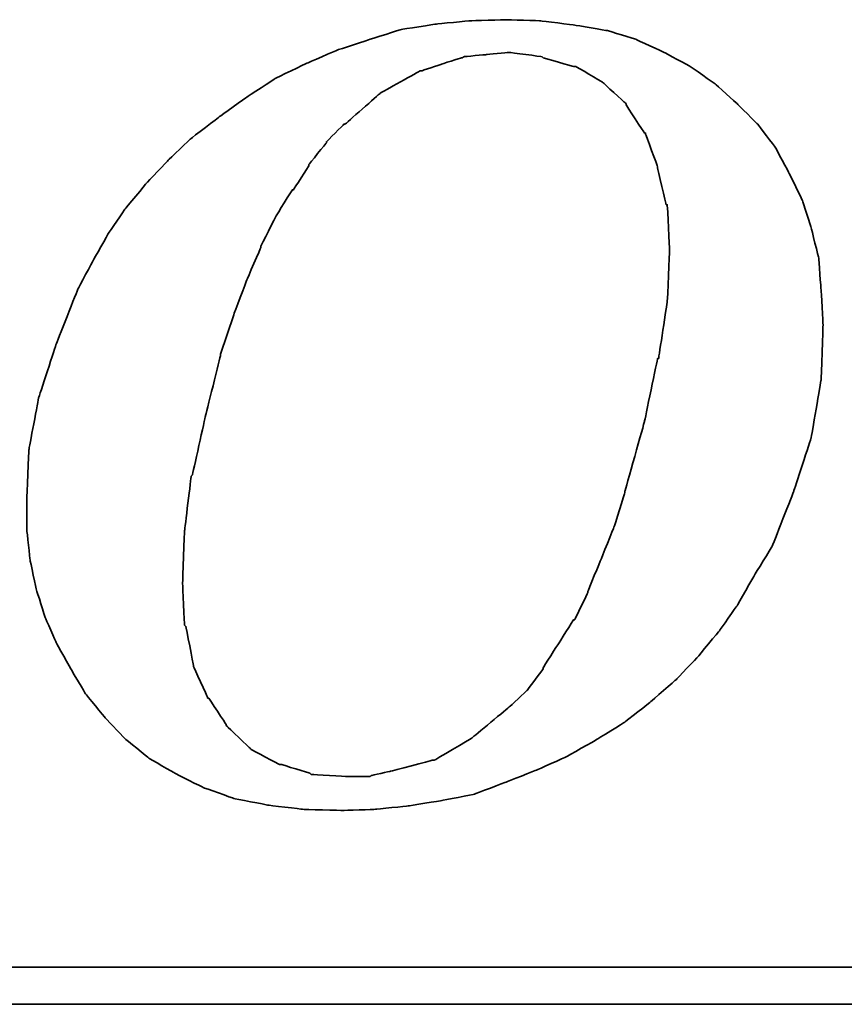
# Model space of a CAD drawing. Header units: millimetres. Extents: x 443 to 3685, y -1599 to 860.
# Tile 246 of 256: x 750.68 to 755.77, y -217.88 to -211.81. Entities that reach past the tile are written whole.
import ezdxf

# ---------------------------------------------------------------- set-up
doc = ezdxf.new("R2010")
doc.units = ezdxf.units.MM
doc.layers.add('DIM', color=4, linetype='CONTINUOUS')
doc.layers.add('layer 1', color=7, linetype='CONTINUOUS')

# ---------------------------------------------------------------- blocks, each defined once
blk = doc.blocks.new('TBI MOTION logo(完整正式版)')
at = {"layer": 'layer 1', "color": 22, "lineweight": 35}
for points, knots in [([(35.79625, -6.98375), (35.79625, -6.98375), (36.23125, -7.43875), (36.23125, -7.43875), (36.23125, -7.43875), (36.23125, -7.43875), (36.75625, -7.87125), (36.75625, -7.87125), (36.75625, -7.87125), (36.75625, -7.87125), (37.33125, -8.20375), (37.33125, -8.20375), (37.33125, -8.20375), (37.33125, -8.20375), (37.95625, -8.51875), (37.95625, -8.51875), (37.95625, -8.51875), (37.95625, -8.51875), (38.62625, -8.75875), (38.62625, -8.75875), (38.62625, -8.75875), (38.62625, -8.75875), (39.37125, -8.90375), (39.37125, -8.90375), (39.37125, -8.90375), (39.37125, -8.90375), (40.14125, -8.99875), (40.14125, -8.99875), (40.14125, -8.99875), (40.14125, -8.99875), (41.02625, -9.02375), (41.02625, -9.02375), (41.02625, -9.02375), (41.02625, -9.02375), (41.74625, -8.99875), (41.74625, -8.99875), (41.74625, -8.99875), (41.74625, -8.99875), (42.46625, -8.92375), (42.46625, -8.92375), (42.46625, -8.92375), (42.46625, -8.92375), (43.21125, -8.80625), (43.21125, -8.80625), (43.21125, -8.80625), (43.21125, -8.80625), (43.93125, -8.66375), (43.93125, -8.66375), (43.93125, -8.66375), (43.93125, -8.66375), (44.62625, -8.39875), (44.62625, -8.39875), (44.62625, -8.39875), (44.62625, -8.39875), (45.29625, -8.13375), (45.29625, -8.13375), (45.29625, -8.13375), (45.29625, -8.13375), (45.94625, -7.84375), (45.94625, -7.84375), (45.94625, -7.84375), (45.94625, -7.84375), (46.61625, -7.46375), (46.61625, -7.46375), (46.61625, -7.46375), (46.61625, -7.46375), (47.24125, -7.07875), (47.24125, -7.07875), (47.24125, -7.07875), (47.24125, -7.07875), (47.81625, -6.62375), (47.81625, -6.62375), (47.81625, -6.62375), (47.81625, -6.62375), (48.36875, -6.14375), (48.36875, -6.14375), (48.36875, -6.14375), (48.36875, -6.14375), (48.84625, -5.64125), (48.84625, -5.64125), (48.84625, -5.64125), (48.84625, -5.64125), (49.32625, -5.06375), (49.32625, -5.06375), (49.32625, -5.06375), (49.32625, -5.06375), (49.71125, -4.51374), (49.71125, -4.51374), (49.71125, -4.51374), (49.71125, -4.51374), (50.09625, -3.83874), (50.09625, -3.83874), (50.09625, -3.83874), (50.09625, -3.83874), (50.48125, -3.21374), (50.48125, -3.21374), (50.48125, -3.21374), (50.48125, -3.21374), (50.96125, -1.99125), (50.96125, -1.99125), (50.96125, -1.99125), (50.96125, -1.99125), (51.34375, -0.81875), (51.34375, -0.81875), (51.34375, -0.81875), (51.34375, -0.81875), (51.56125, 0.45624), (51.56125, 0.45624), (51.56125, 0.45624), (51.56125, 0.45624), (51.60625, 1.67624), (51.60625, 1.67624), (51.60625, 1.67624), (51.60625, 1.67624), (51.56125, 2.44625), (51.56125, 2.44625), (51.56125, 2.44625), (51.56125, 2.44625), (51.51125, 3.14125), (51.51125, 3.14125), (51.51125, 3.14125), (51.51125, 3.14125), (51.34375, 3.81125), (51.34375, 3.81125), (51.34375, 3.81125), (51.34375, 3.81125), (51.15125, 4.41125), (51.15125, 4.41125), (51.15125, 4.41125), (51.15125, 4.41125), (50.86125, 5.01125), (50.86125, 5.01125), (50.86125, 5.01125), (50.86125, 5.01125), (50.55125, 5.58875), (50.55125, 5.58875), (50.55125, 5.58875), (50.55125, 5.58875), (50.16625, 6.09125), (50.16625, 6.09125), (50.16625, 6.09125), (50.16625, 6.09125), (49.71125, 6.54875), (49.71125, 6.54875), (49.71125, 6.54875), (49.71125, 6.54875), (49.23125, 6.98125), (49.23125, 6.98125), (49.23125, 6.98125), (49.23125, 6.98125), (48.67875, 7.36625), (48.67875, 7.36625), (48.67875, 7.36625), (48.67875, 7.36625), (48.10375, 7.67625), (48.10375, 7.67625), (48.10375, 7.67625), (48.10375, 7.67625), (47.48125, 7.96375), (47.48125, 7.96375), (47.48125, 7.96375), (47.48125, 7.96375), (46.85625, 8.15625), (46.85625, 8.15625), (46.85625, 8.15625), (46.85625, 8.15625), (46.13625, 8.27624), (46.13625, 8.27624), (46.13625, 8.27624), (46.13625, 8.27624), (45.39125, 8.37125), (45.39125, 8.37125), (45.39125, 8.37125), (45.39125, 8.37125), (44.62625, 8.39624), (44.62625, 8.39624), (44.62625, 8.39624), (44.62625, 8.39624), (43.83625, 8.37125), (43.83625, 8.37125), (43.83625, 8.37125), (43.83625, 8.37125), (43.09125, 8.30125), (43.09125, 8.30125), (43.09125, 8.30125), (43.09125, 8.30125), (42.32125, 8.18125), (42.32125, 8.18125), (42.32125, 8.18125), (42.32125, 8.18125), (41.62875, 7.96375), (41.62875, 7.96375), (41.62875, 7.96375), (41.62875, 7.96375), (40.90625, 7.72625), (40.90625, 7.72625), (40.90625, 7.72625), (40.90625, 7.72625), (40.23624, 7.43625), (40.23624, 7.43625), (40.23624, 7.43625), (40.23624, 7.43625), (39.54124, 7.10125), (39.54124, 7.10125), (39.54124, 7.10125), (39.54124, 7.10125), (38.91625, 6.69125), (38.91625, 6.69125), (38.91625, 6.69125), (38.91625, 6.69125), (38.31625, 6.26125), (38.31625, 6.26125), (38.31625, 6.26125), (38.31625, 6.26125), (37.69125, 5.78125), (37.69125, 5.78125), (37.69125, 5.78125), (37.69125, 5.78125), (37.18625, 5.30125), (37.18625, 5.30125), (37.18625, 5.30125), (37.18625, 5.30125), (36.70625, 4.79624), (36.70625, 4.79624), (36.70625, 4.79624), (36.70625, 4.79624), (36.23125, 4.22125), (36.23125, 4.22125), (36.23125, 4.22125), (36.23125, 4.22125), (35.87124, 3.69375), (35.87124, 3.69375), (35.87124, 3.69375), (35.87124, 3.69375), (35.53125, 3.09125), (35.53125, 3.09125), (35.53125, 3.09125), (35.53125, 3.09125), (35.19875, 2.47125), (35.19875, 2.47125), (35.19875, 2.47125), (35.19875, 2.47125), (34.71625, 1.24625), (34.71625, 1.24625), (34.71625, 1.24625), (34.71625, 1.24625), (34.33125, 0.06874), (34.33125, 0.06874), (34.33125, 0.06874), (34.33125, 0.06874), (34.11625, -1.07875), (34.11625, -1.07875), (34.11625, -1.07875), (34.11625, -1.07875), (34.07125, -2.15875), (34.07125, -2.15875), (34.07125, -2.15875), (34.07125, -2.15875), (34.07125, -2.85375), (34.07125, -2.85375), (34.07125, -2.85375), (34.07125, -2.85375), (34.14125, -3.50375), (34.14125, -3.50375), (34.14125, -3.50375), (34.14125, -3.50375), (34.28625, -4.17375), (34.28625, -4.17375), (34.28625, -4.17375), (34.28625, -4.17375), (34.47625, -4.77624), (34.47625, -4.77624), (34.47625, -4.77624), (34.47625, -4.77624), (34.71625, -5.32625), (34.71625, -5.32625), (34.71625, -5.32625), (34.71625, -5.32625), (35.05375, -5.92875), (35.05375, -5.92875), (35.05375, -5.92875), (35.05375, -5.92875), (35.36375, -6.45375), (35.36375, -6.45375), (35.36375, -6.45375), (35.36375, -6.45375), (35.79625, -6.98375), (35.79625, -6.98375)], [0, 0, 0, 0, 0.01388889, 0.01388889, 0.01388889, 0.0138889, 0.02777778, 0.02777778, 0.02777778, 0.02777779, 0.04166667, 0.04166667, 0.04166667, 0.04166668, 0.05555556, 0.05555556, 0.05555556, 0.05555557, 0.06944444, 0.06944444, 0.06944444, 0.06944445, 0.08333333, 0.08333333, 0.08333333, 0.08333334, 0.09722222, 0.09722222, 0.09722222, 0.09722223, 0.11111111, 0.11111111, 0.11111111, 0.11111112, 0.125, 0.125, 0.125, 0.12500001, 0.13888889, 0.13888889, 0.13888889, 0.1388889, 0.15277778, 0.15277778, 0.15277778, 0.15277779, 0.16666667, 0.16666667, 0.16666667, 0.16666668, 0.18055556, 0.18055556, 0.18055556, 0.18055557, 0.19444444, 0.19444444, 0.19444444, 0.19444445, 0.20833333, 0.20833333, 0.20833333, 0.20833334, 0.22222222, 0.22222222, 0.22222222, 0.22222223, 0.23611111, 0.23611111, 0.23611111, 0.23611112, 0.25, 0.25, 0.25, 0.25000001, 0.26388889, 0.26388889, 0.26388889, 0.2638889, 0.27777778, 0.27777778, 0.27777778, 0.27777779, 0.29166667, 0.29166667, 0.29166667, 0.29166668, 0.30555556, 0.30555556, 0.30555556, 0.30555557, 0.31944444, 0.31944444, 0.31944444, 0.31944445, 0.33333333, 0.33333333, 0.33333333, 0.33333334, 0.34722222, 0.34722222, 0.34722222, 0.34722223, 0.36111111, 0.36111111, 0.36111111, 0.36111112, 0.375, 0.375, 0.375, 0.37500001, 0.38888889, 0.38888889, 0.38888889, 0.3888889, 0.40277778, 0.40277778, 0.40277778, 0.40277779, 0.41666667, 0.41666667, 0.41666667, 0.41666668, 0.43055556, 0.43055556, 0.43055556, 0.43055557, 0.44444444, 0.44444444, 0.44444444, 0.44444445, 0.45833333, 0.45833333, 0.45833333, 0.45833334, 0.47222222, 0.47222222, 0.47222222, 0.47222223, 0.48611111, 0.48611111, 0.48611111, 0.48611112, 0.5, 0.5, 0.5, 0.50000001, 0.51388889, 0.51388889, 0.51388889, 0.5138889, 0.52777778, 0.52777778, 0.52777778, 0.52777779, 0.54166667, 0.54166667, 0.54166667, 0.54166668, 0.55555556, 0.55555556, 0.55555556, 0.55555557, 0.56944444, 0.56944444, 0.56944444, 0.56944445, 0.58333333, 0.58333333, 0.58333333, 0.58333334, 0.59722222, 0.59722222, 0.59722222, 0.59722223, 0.61111111, 0.61111111, 0.61111111, 0.61111112, 0.625, 0.625, 0.625, 0.62500001, 0.63888889, 0.63888889, 0.63888889, 0.6388889, 0.65277778, 0.65277778, 0.65277778, 0.65277779, 0.66666667, 0.66666667, 0.66666667, 0.66666668, 0.68055556, 0.68055556, 0.68055556, 0.68055557, 0.69444444, 0.69444444, 0.69444444, 0.69444445, 0.70833333, 0.70833333, 0.70833333, 0.70833334, 0.72222222, 0.72222222, 0.72222222, 0.72222223, 0.73611111, 0.73611111, 0.73611111, 0.73611112, 0.75, 0.75, 0.75, 0.75000001, 0.76388889, 0.76388889, 0.76388889, 0.7638889, 0.77777778, 0.77777778, 0.77777778, 0.77777779, 0.79166667, 0.79166667, 0.79166667, 0.79166668, 0.80555556, 0.80555556, 0.80555556, 0.80555557, 0.81944444, 0.81944444, 0.81944444, 0.81944445, 0.83333333, 0.83333333, 0.83333333, 0.83333334, 0.84722222, 0.84722222, 0.84722222, 0.84722223, 0.86111111, 0.86111111, 0.86111111, 0.86111112, 0.875, 0.875, 0.875, 0.87500001, 0.88888889, 0.88888889, 0.88888889, 0.8888889, 0.90277778, 0.90277778, 0.90277778, 0.90277779, 0.91666667, 0.91666667, 0.91666667, 0.91666668, 0.93055556, 0.93055556, 0.93055556, 0.93055557, 0.94444444, 0.94444444, 0.94444444, 0.94444445, 0.95833333, 0.95833333, 0.95833333, 0.95833334, 0.97222222, 0.97222222, 0.97222222, 0.97222223, 0.98611111, 0.98611111, 0.98611111, 0.98611112, 1, 1, 1, 1]), ([(38.33875, 1.03124), (38.33875, 1.03124), (38.62625, 1.89625), (38.62625, 1.89625), (38.62625, 1.89625), (38.62625, 1.89625), (38.91625, 2.66375), (38.91625, 2.66375), (38.91625, 2.66375), (38.91625, 2.66375), (39.22625, 3.38125), (39.22625, 3.38125), (39.22625, 3.38125), (39.22625, 3.38125), (39.22625, 3.40624), (39.22625, 3.40624), (39.22625, 3.40624), (39.22625, 3.40624), (39.56124, 4.07624), (39.56124, 4.07624), (39.56124, 4.07624), (39.56124, 4.07624), (39.92125, 4.65125), (39.92125, 4.65125), (39.92125, 4.65125), (39.92125, 4.65125), (39.94625, 4.65125), (39.94625, 4.65125), (39.94625, 4.65125), (39.94625, 4.65125), (40.28125, 5.17875), (40.28125, 5.17875), (40.28125, 5.17875), (40.28125, 5.17875), (40.28125, 5.20375), (40.28125, 5.20375), (40.28125, 5.20375), (40.28125, 5.20375), (40.66875, 5.68625), (40.66875, 5.68625), (40.66875, 5.68625), (40.66875, 5.68625), (40.66875, 5.70625), (40.66875, 5.70625), (40.66875, 5.70625), (40.66875, 5.70625), (41.05124, 6.09125), (41.05124, 6.09125), (41.05124, 6.09125), (41.05124, 6.09125), (41.07625, 6.09125), (41.07625, 6.09125), (41.07625, 6.09125), (41.07625, 6.09125), (41.84125, 6.76625), (41.84125, 6.76625), (41.84125, 6.76625), (41.84125, 6.76625), (41.86625, 6.78625), (41.86625, 6.78625), (41.86625, 6.78625), (41.86625, 6.78625), (42.73125, 7.26624), (42.73125, 7.26624), (42.73125, 7.26624), (42.73125, 7.26624), (42.75625, 7.26624), (42.75625, 7.26624), (42.75625, 7.26624), (42.75625, 7.26624), (43.18625, 7.41125), (43.18625, 7.41125), (43.18625, 7.41125), (43.18625, 7.41125), (43.64125, 7.55625), (43.64125, 7.55625), (43.64125, 7.55625), (43.64125, 7.55625), (43.66625, 7.55625), (43.66625, 7.55625), (43.66625, 7.55625), (43.66625, 7.55625), (43.69125, 7.58124), (43.69125, 7.58124), (43.69125, 7.58124), (43.69125, 7.58124), (44.19125, 7.62625), (44.19125, 7.62625), (44.19125, 7.62625), (44.19125, 7.62625), (44.67125, 7.67625), (44.67125, 7.67625), (44.67125, 7.67625), (44.67125, 7.67625), (44.69625, 7.67625), (44.69625, 7.67625), (44.69625, 7.67625), (44.69625, 7.67625), (45.41875, 7.58124), (45.41875, 7.58124), (45.41875, 7.58124), (45.41875, 7.58124), (45.44125, 7.55625), (45.44125, 7.55625), (45.44125, 7.55625), (45.44125, 7.55625), (46.11125, 7.36625), (46.11125, 7.36625), (46.11125, 7.36625), (46.11125, 7.36625), (46.13625, 7.36625), (46.13625, 7.36625), (46.13625, 7.36625), (46.13625, 7.36625), (46.15875, 7.36625), (46.15875, 7.36625), (46.15875, 7.36625), (46.15875, 7.36625), (46.73625, 7.02624), (46.73625, 7.02624), (46.73625, 7.02624), (46.73625, 7.02624), (46.76125, 7.00624), (46.76125, 7.00624), (46.76125, 7.00624), (46.76125, 7.00624), (47.24125, 6.57124), (47.24125, 6.57124), (47.24125, 6.57124), (47.24125, 6.57124), (47.26625, 6.54875), (47.26625, 6.54875), (47.26625, 6.54875), (47.26625, 6.54875), (47.26625, 6.52375), (47.26625, 6.52375), (47.26625, 6.52375), (47.26625, 6.52375), (47.67375, 5.89875), (47.67375, 5.89875), (47.67375, 5.89875), (47.67375, 5.89875), (47.69625, 5.89875), (47.69625, 5.89875), (47.69625, 5.89875), (47.69625, 5.89875), (47.69625, 5.87625), (47.69625, 5.87625), (47.69625, 5.87625), (47.69625, 5.87625), (47.96125, 5.15625), (47.96125, 5.15625), (47.96125, 5.15625), (47.96125, 5.15625), (47.96125, 5.13125), (47.96125, 5.13125), (47.96125, 5.13125), (47.96125, 5.13125), (48.15125, 4.31875), (48.15125, 4.31875), (48.15125, 4.31875), (48.15125, 4.31875), (48.17625, 4.31875), (48.17625, 4.31875), (48.17625, 4.31875), (48.17625, 4.31875), (48.17625, 4.29125), (48.17625, 4.29125), (48.17625, 4.29125), (48.17625, 4.29125), (48.22625, 3.33125), (48.22625, 3.33125), (48.22625, 3.33125), (48.22625, 3.33125), (48.22625, 3.30875), (48.22625, 3.30875), (48.22625, 3.30875), (48.22625, 3.30875), (48.17625, 2.20624), (48.17625, 2.20624), (48.17625, 2.20624), (48.17625, 2.20624), (48.17625, 2.18124), (48.17625, 2.18124), (48.17625, 2.18124), (48.17625, 2.18124), (47.98375, 0.93624), (47.98375, 0.93624), (47.98375, 0.93624), (47.98375, 0.93624), (47.96125, 0.93624), (47.96125, 0.93624), (47.96125, 0.93624), (47.96125, 0.93624), (47.67375, -0.45874), (47.67375, -0.45874), (47.67375, -0.45874), (47.67375, -0.45874), (47.24125, -1.99125), (47.24125, -1.99125), (47.24125, -1.99125), (47.24125, -1.99125), (47.24125, -2.01874), (47.24125, -2.01874), (47.24125, -2.01874), (47.24125, -2.01874), (47.00125, -2.78375), (47.00125, -2.78375), (47.00125, -2.78375), (47.00125, -2.78375), (46.71125, -3.50375), (46.71125, -3.50375), (46.71125, -3.50375), (46.71125, -3.50375), (46.42625, -4.19875), (46.42625, -4.19875), (46.42625, -4.19875), (46.42625, -4.19875), (46.42625, -4.22375), (46.42625, -4.22375), (46.42625, -4.22375), (46.42625, -4.22375), (46.13625, -4.82374), (46.13625, -4.82374), (46.13625, -4.82374), (46.13625, -4.82374), (46.11125, -4.82374), (46.11125, -4.82374), (46.11125, -4.82374), (46.11125, -4.82374), (45.77625, -5.35125), (45.77625, -5.35125), (45.77625, -5.35125), (45.77625, -5.35125), (45.44125, -5.87875), (45.44125, -5.87875), (45.44125, -5.87875), (45.44125, -5.87875), (45.44125, -5.90375), (45.44125, -5.90375), (45.44125, -5.90375), (45.44125, -5.90375), (45.10625, -6.35875), (45.10625, -6.35875), (45.10625, -6.35875), (45.10625, -6.35875), (45.08125, -6.38375), (45.08125, -6.38375), (45.08125, -6.38375), (45.08125, -6.38375), (44.69625, -6.74375), (44.69625, -6.74375), (44.69625, -6.74375), (44.69625, -6.74375), (43.88375, -7.41625), (43.88375, -7.41625), (43.88375, -7.41625), (43.88375, -7.41625), (43.85625, -7.43875), (43.85625, -7.43875), (43.85625, -7.43875), (43.85625, -7.43875), (43.04125, -7.91875), (43.04125, -7.91875), (43.04125, -7.91875), (43.04125, -7.91875), (43.01625, -7.91875), (43.01625, -7.91875), (43.01625, -7.91875), (43.01625, -7.91875), (42.99625, -7.91875), (42.99625, -7.91875), (42.99625, -7.91875), (42.99625, -7.91875), (42.08125, -8.15875), (42.08125, -8.15875), (42.08125, -8.15875), (42.08125, -8.15875), (41.65125, -8.25625), (41.65125, -8.25625), (41.65125, -8.25625), (41.65125, -8.25625), (41.62875, -8.27875), (41.62875, -8.27875), (41.62875, -8.27875), (41.62875, -8.27875), (41.60125, -8.27875), (41.60125, -8.27875), (41.60125, -8.27875), (41.60125, -8.27875), (41.12125, -8.27875), (41.12125, -8.27875), (41.12125, -8.27875), (41.12125, -8.27875), (40.35624, -8.23125), (40.35624, -8.23125), (40.35624, -8.23125), (40.35624, -8.23125), (40.33125, -8.23125), (40.33125, -8.23125), (40.33125, -8.23125), (40.33125, -8.23125), (40.30625, -8.20375), (40.30625, -8.20375), (40.30625, -8.20375), (40.30625, -8.20375), (39.68375, -8.01375), (39.68375, -8.01375), (39.68375, -8.01375), (39.68375, -8.01375), (39.66124, -8.01375), (39.66124, -8.01375), (39.66124, -8.01375), (39.66124, -8.01375), (39.63625, -8.01375), (39.63625, -8.01375), (39.63625, -8.01375), (39.63625, -8.01375), (39.01125, -7.67875), (39.01125, -7.67875), (39.01125, -7.67875), (39.01125, -7.67875), (38.98875, -7.65375), (38.98875, -7.65375), (38.98875, -7.65375), (38.98875, -7.65375), (38.48625, -7.17375), (38.48625, -7.17375), (38.48625, -7.17375), (38.48625, -7.17375), (38.45875, -7.14875), (38.45875, -7.14875), (38.45875, -7.14875), (38.45875, -7.14875), (38.45875, -7.12875), (38.45875, -7.12875), (38.45875, -7.12875), (38.45875, -7.12875), (38.07625, -6.54875), (38.07625, -6.54875), (38.07625, -6.54875), (38.07625, -6.54875), (38.05125, -6.54875), (38.05125, -6.54875), (38.05125, -6.54875), (38.05125, -6.54875), (38.05125, -6.52875), (38.05125, -6.52875), (38.05125, -6.52875), (38.05125, -6.52875), (37.74125, -5.85375), (37.74125, -5.85375), (37.74125, -5.85375), (37.74125, -5.85375), (37.74125, -5.82875), (37.74125, -5.82875), (37.74125, -5.82875), (37.74125, -5.82875), (37.57375, -4.96875), (37.57375, -4.96875), (37.57375, -4.96875), (37.57375, -4.96875), (37.54625, -4.94375), (37.54625, -4.94375), (37.54625, -4.94375), (37.54625, -4.94375), (37.50125, -4.03375), (37.50125, -4.03375), (37.50125, -4.03375), (37.50125, -4.03375), (37.50125, -4.00875), (37.50125, -4.00875), (37.50125, -4.00875), (37.50125, -4.00875), (37.54625, -2.85375), (37.54625, -2.85375), (37.54625, -2.85375), (37.54625, -2.85375), (37.69125, -1.65875), (37.69125, -1.65875), (37.69125, -1.65875), (37.69125, -1.65875), (37.71624, -1.63375), (37.71624, -1.63375), (37.71624, -1.63375), (37.71624, -1.63375), (38.00375, -0.33875), (38.00375, -0.33875), (38.00375, -0.33875), (38.00375, -0.33875), (38.33875, 1.00624), (38.33875, 1.00624), (38.33875, 1.00624), (38.33875, 1.00624), (38.33875, 1.03124), (38.33875, 1.03124)], [0, 0, 0, 0, 0.01010101, 0.01010101, 0.01010101, 0.01010102, 0.02020202, 0.02020202, 0.02020202, 0.02020203, 0.03030303, 0.03030303, 0.03030303, 0.03030304, 0.04040404, 0.04040404, 0.04040404, 0.04040405, 0.05050505, 0.05050505, 0.05050505, 0.05050506, 0.06060606, 0.06060606, 0.06060606, 0.06060607, 0.07070707, 0.07070707, 0.07070707, 0.07070708, 0.08080808, 0.08080808, 0.08080808, 0.08080809, 0.09090909, 0.09090909, 0.09090909, 0.0909091, 0.1010101, 0.1010101, 0.1010101, 0.10101011, 0.11111111, 0.11111111, 0.11111111, 0.11111112, 0.12121212, 0.12121212, 0.12121212, 0.12121213, 0.13131313, 0.13131313, 0.13131313, 0.13131314, 0.14141414, 0.14141414, 0.14141414, 0.14141415, 0.15151515, 0.15151515, 0.15151515, 0.15151516, 0.16161616, 0.16161616, 0.16161616, 0.16161617, 0.17171717, 0.17171717, 0.17171717, 0.17171718, 0.18181818, 0.18181818, 0.18181818, 0.18181819, 0.19191919, 0.19191919, 0.19191919, 0.1919192, 0.2020202, 0.2020202, 0.2020202, 0.20202021, 0.21212121, 0.21212121, 0.21212121, 0.21212122, 0.22222222, 0.22222222, 0.22222222, 0.22222223, 0.23232323, 0.23232323, 0.23232323, 0.23232324, 0.24242424, 0.24242424, 0.24242424, 0.24242425, 0.25252525, 0.25252525, 0.25252525, 0.25252526, 0.26262626, 0.26262626, 0.26262626, 0.26262627, 0.27272727, 0.27272727, 0.27272727, 0.27272728, 0.28282828, 0.28282828, 0.28282828, 0.28282829, 0.29292929, 0.29292929, 0.29292929, 0.2929293, 0.3030303, 0.3030303, 0.3030303, 0.30303031, 0.31313131, 0.31313131, 0.31313131, 0.31313132, 0.32323232, 0.32323232, 0.32323232, 0.32323233, 0.33333333, 0.33333333, 0.33333333, 0.33333334, 0.34343434, 0.34343434, 0.34343434, 0.34343435, 0.35353535, 0.35353535, 0.35353535, 0.35353536, 0.36363636, 0.36363636, 0.36363636, 0.36363637, 0.37373737, 0.37373737, 0.37373737, 0.37373738, 0.38383838, 0.38383838, 0.38383838, 0.38383839, 0.39393939, 0.39393939, 0.39393939, 0.3939394, 0.4040404, 0.4040404, 0.4040404, 0.40404041, 0.41414141, 0.41414141, 0.41414141, 0.41414142, 0.42424242, 0.42424242, 0.42424242, 0.42424243, 0.43434343, 0.43434343, 0.43434343, 0.43434344, 0.44444444, 0.44444444, 0.44444444, 0.44444445, 0.45454545, 0.45454545, 0.45454545, 0.45454546, 0.46464646, 0.46464646, 0.46464646, 0.46464647, 0.47474747, 0.47474747, 0.47474747, 0.47474748, 0.48484848, 0.48484848, 0.48484848, 0.48484849, 0.49494949, 0.49494949, 0.49494949, 0.4949495, 0.50505051, 0.50505051, 0.50505051, 0.50505052, 0.51515152, 0.51515152, 0.51515152, 0.51515153, 0.52525253, 0.52525253, 0.52525253, 0.52525254, 0.53535354, 0.53535354, 0.53535354, 0.53535355, 0.54545455, 0.54545455, 0.54545455, 0.54545456, 0.55555556, 0.55555556, 0.55555556, 0.55555557, 0.56565657, 0.56565657, 0.56565657, 0.56565658, 0.57575758, 0.57575758, 0.57575758, 0.57575759, 0.58585859, 0.58585859, 0.58585859, 0.5858586, 0.5959596, 0.5959596, 0.5959596, 0.59595961, 0.60606061, 0.60606061, 0.60606061, 0.60606062, 0.61616162, 0.61616162, 0.61616162, 0.61616163, 0.62626263, 0.62626263, 0.62626263, 0.62626264, 0.63636364, 0.63636364, 0.63636364, 0.63636365, 0.64646465, 0.64646465, 0.64646465, 0.64646466, 0.65656566, 0.65656566, 0.65656566, 0.65656567, 0.66666667, 0.66666667, 0.66666667, 0.66666668, 0.67676768, 0.67676768, 0.67676768, 0.67676769, 0.68686869, 0.68686869, 0.68686869, 0.6868687, 0.6969697, 0.6969697, 0.6969697, 0.69696971, 0.70707071, 0.70707071, 0.70707071, 0.70707072, 0.71717172, 0.71717172, 0.71717172, 0.71717173, 0.72727273, 0.72727273, 0.72727273, 0.72727274, 0.73737374, 0.73737374, 0.73737374, 0.73737375, 0.74747475, 0.74747475, 0.74747475, 0.74747476, 0.75757576, 0.75757576, 0.75757576, 0.75757577, 0.76767677, 0.76767677, 0.76767677, 0.76767678, 0.77777778, 0.77777778, 0.77777778, 0.77777779, 0.78787879, 0.78787879, 0.78787879, 0.7878788, 0.7979798, 0.7979798, 0.7979798, 0.79797981, 0.80808081, 0.80808081, 0.80808081, 0.80808082, 0.81818182, 0.81818182, 0.81818182, 0.81818183, 0.82828283, 0.82828283, 0.82828283, 0.82828284, 0.83838384, 0.83838384, 0.83838384, 0.83838385, 0.84848485, 0.84848485, 0.84848485, 0.84848486, 0.85858586, 0.85858586, 0.85858586, 0.85858587, 0.86868687, 0.86868687, 0.86868687, 0.86868688, 0.87878788, 0.87878788, 0.87878788, 0.87878789, 0.88888889, 0.88888889, 0.88888889, 0.8888889, 0.8989899, 0.8989899, 0.8989899, 0.89898991, 0.90909091, 0.90909091, 0.90909091, 0.90909092, 0.91919192, 0.91919192, 0.91919192, 0.91919193, 0.92929293, 0.92929293, 0.92929293, 0.92929294, 0.93939394, 0.93939394, 0.93939394, 0.93939395, 0.94949495, 0.94949495, 0.94949495, 0.94949496, 0.95959596, 0.95959596, 0.95959596, 0.95959597, 0.96969697, 0.96969697, 0.96969697, 0.96969698, 0.97979798, 0.97979798, 0.97979798, 0.97979799, 0.98989899, 0.98989899, 0.98989899, 0.989899, 1, 1, 1, 1]), ([(75.90875, -9.47875), (75.90875, -9.47875), (75.90875, -12.28625), (75.90875, -12.28625), (75.90875, -12.28625), (75.90875, -12.28625), (75.90875, -12.47875), (75.90875, -12.47875), (75.90875, -12.47875), (75.90875, -12.47875), (75.71625, -12.47875), (75.71625, -12.47875), (75.71625, -12.47875), (75.71625, -12.47875), (-88.32875, -12.47875), (-88.32875, -12.47875), (-88.32875, -12.47875), (-88.32875, -12.47875), (-88.32875, -13.29375), (-88.32875, -13.29375), (-88.32875, -13.29375), (-88.32875, -13.29375), (82.89125, -13.29375), (82.89125, -13.29375), (82.89125, -13.29375), (82.89125, -13.29375), (75.90875, -9.47875), (75.90875, -9.47875)], [0, 0, 0, 0, 0.14285714, 0.14285714, 0.14285714, 0.14285715, 0.28571429, 0.28571429, 0.28571429, 0.2857143, 0.42857143, 0.42857143, 0.42857143, 0.42857144, 0.57142857, 0.57142857, 0.57142857, 0.57142858, 0.71428571, 0.71428571, 0.71428571, 0.71428572, 0.85714286, 0.85714286, 0.85714286, 0.85714287, 1, 1, 1, 1])]:
    blk.add_open_spline(points, degree=3, knots=knots, dxfattribs=at)

msp = doc.modelspace()

# ---------------------------------------------------------------- block references
at = {"layer": 'DIM', "color": 7, "xscale": 0.2802190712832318, "yscale": 0.2802190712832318, "zscale": 0.2802190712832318}
msp.add_blockref('TBI MOTION logo(完整正式版)', (741.1765, -214.1592), dxfattribs=at)

doc.saveas('drawing.dxf')
